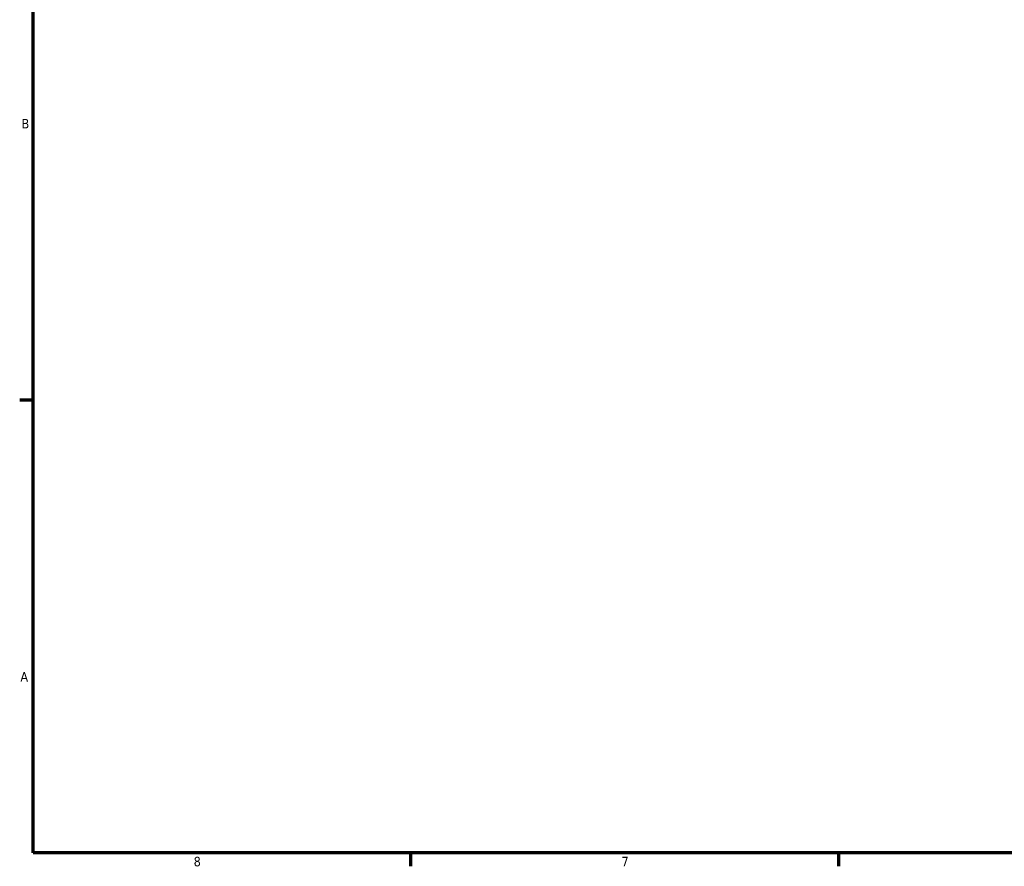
# Model space of a CAD drawing. Header units: inches. Extents: x 0.1 to 39.8, y -5.7 to 24.3.
# Tile 1 of 6: x 0.4 to 10.1, y 0.9 to 9.3. Entities that reach past the tile are written whole.
import ezdxf

# ---------------------------------------------------------------- set-up
doc = ezdxf.new("R2010")
doc.units = ezdxf.units.IN
doc.header["$MEASUREMENT"] = 0
doc.layers.add('Border (ANSI)', color=7, linetype='Continuous', lineweight=70)
doc.styles.add('Note Text (ANSI)', font='tahoma.ttf')

# ---------------------------------------------------------------- blocks, each defined once
blk = doc.blocks.new('Borders Default Border')
at = {"layer": 'Border (ANSI)'}
for p, q in [((0.5, 5.5), (0.3655, 5.5)), ((4.25, 1), (4.25, 0.8655)), ((8.5, 1), (8.5, 0.8655))]:
    blk.add_line(p, q, dxfattribs=at)
at = {"layer": 'Border (ANSI)', "flags": 128}
blk.add_lwpolyline([(0.5, 1), (0.5, 21), (33.5, 21), (33.5, 1), (0.5, 1)], dxfattribs=at)
at = {"layer": 'Border (ANSI)', "color": 5, "true_color": 0x0000ff, "char_height": 0.0945, "attachment_point": 7, "style": 'Note Text (ANSI)'}
for s, insert in [('B', (0.3839, 8.2028)), ('A', (0.3726, 2.7028)), ('8', (2.0942, 0.8634)), ('7', (6.3457, 0.8655))]:
    blk.add_mtext(s, dxfattribs=dict(at, insert=insert))

msp = doc.modelspace()

# ---------------------------------------------------------------- block references
msp.add_blockref('Borders Default Border', (0, 0))

doc.saveas('drawing.dxf')
